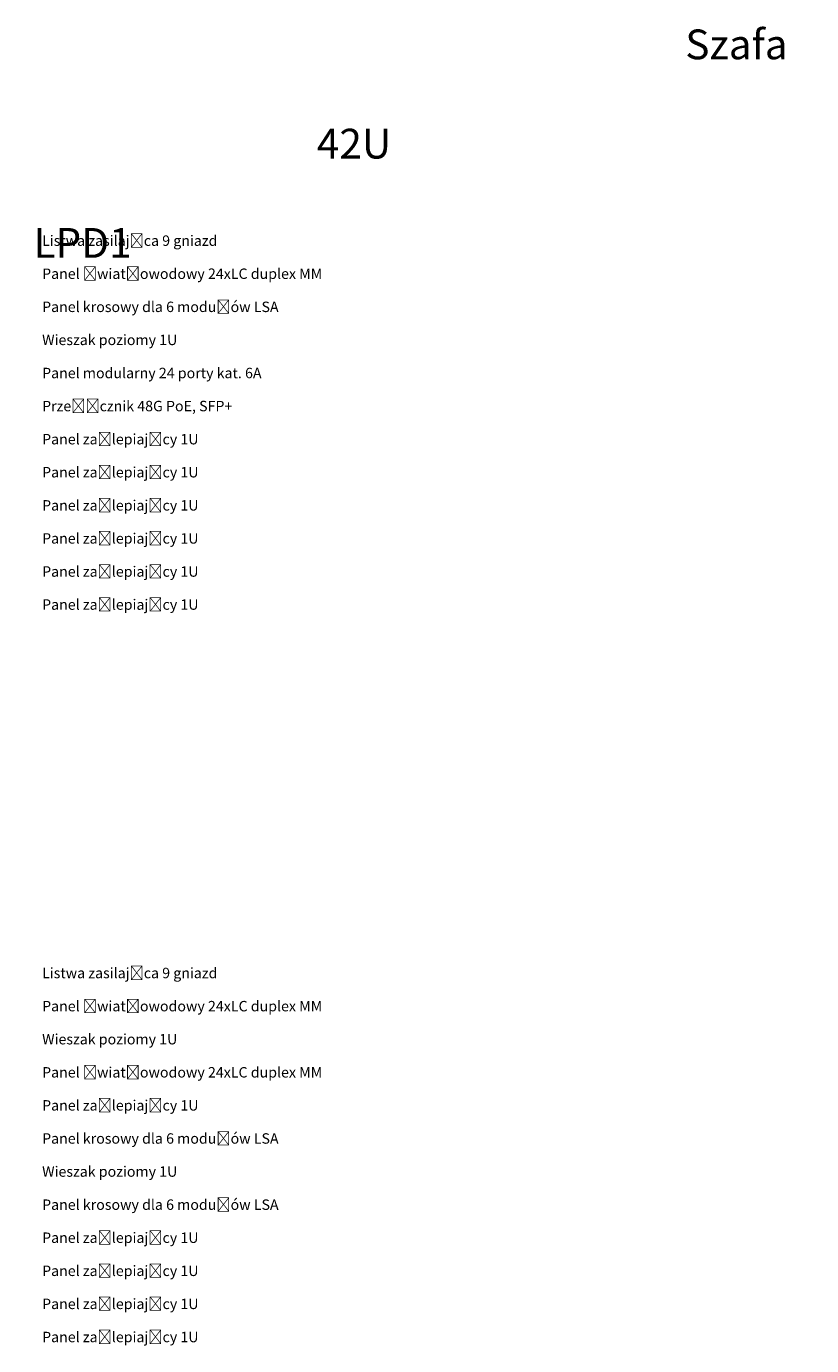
# Model space of a CAD drawing. Header units: millimetres. Extents: x 94562 to 148980, y -25377 to 3008.
# Tile 107 of 140: x 103620 to 104676, y -22541 to -20769. Entities that reach past the tile are written whole.
import ezdxf

# ---------------------------------------------------------------- set-up
doc = ezdxf.new("R2010")
doc.units = ezdxf.units.MM
doc.layers.add('tt_opis', color=30, linetype='Continuous')
doc.styles.add('_LANSTER_01', font='romans.shx')
doc.styles.add('Style-WORKING_1250', font='WORKING_1250.shx')

msp = doc.modelspace()

# ---------------------------------------------------------------- texts
at = {"layer": 'tt_opis'}
for s, width, gutter_width, heights, insert, char_height, attachment_point, style in [('\\pi91.52292;Szafa stojąca\\P\\pi79.14197;42U 800x1000\\P\\pi69.61816;LPD1 (szafa 2)', 592.57, 12.5, [209.4], (100845.2, -20773.1), 40, 1, 'Style-WORKING_1250'), ('\\pi90.38609;Szafa wisząca\\P\\pi108.48133;12U 610x610\\P\\pi229.43371;LPD2', 597.915, 12.5, [173.3], (102998.8, -20782.3), 40, 1, 'Style-WORKING_1250'), ('\\A1;{\\Fsimplex|c238;Listwa zasilająca 9 gniazd}', 815.81, 60, [0], (103641.6, -21056.8), 14, 4, '_LANSTER_01'), ('\\A1;{\\Fsimplex|c238;Panel światłowodowy 24xLC duplex MM}', 815.81, 60, [0], (103641.6, -21101.2), 14, 4, '_LANSTER_01'), ('\\A1;{\\Fsimplex|c238;Panel krosowy dla 6 modułów LSA}', 815.81, 60, [0], (103641.6, -21145.7), 14, 4, '_LANSTER_01'), ('\\A1;{\\Fsimplex|c238;Wieszak poziomy 1U}', 815.81, 60, [0], (103641.6, -21190.1), 14, 4, '_LANSTER_01'), ('\\A1;{\\Fsimplex|c238;Panel modularny 24 porty kat. 6A }', 815.81, 60, [0], (103641.6, -21234.6), 14, 4, '_LANSTER_01'), ('\\A1;{\\Fsimplex|c238;Przełącznik 48G PoE, SFP+}', 815.81, 60, [0], (103641.6, -21279), 14, 4, '_LANSTER_01'), ('\\A1;{\\Fsimplex|c238;Panel zaślepiający 1U}', 815.81, 60, [0], (103641.6, -21323.5), 14, 4, '_LANSTER_01'), ('\\A1;{\\Fsimplex|c238;Panel zaślepiający 1U}', 815.81, 60, [0], (103641.6, -21367.9), 14, 4, '_LANSTER_01'), ('\\A1;{\\Fsimplex|c238;Panel zaślepiający 1U}', 815.81, 60, [0], (103641.6, -21412.4), 14, 4, '_LANSTER_01'), ('\\A1;{\\Fsimplex|c238;Panel zaślepiający 1U}', 815.81, 60, [0], (103641.6, -21456.8), 14, 4, '_LANSTER_01'), ('\\A1;{\\Fsimplex|c238;Panel zaślepiający 1U}', 815.81, 60, [0], (103641.6, -21501.3), 14, 4, '_LANSTER_01'), ('\\A1;{\\Fsimplex|c238;Panel zaślepiający 1U}', 815.81, 60, [0], (103641.6, -21545.7), 14, 4, '_LANSTER_01'), ('\\pi90.38609;Szafa wisząca\\P\\pi108.48133;12U 610x610\\P\\pi245.62419;GPD', 597.915, 12.5, [173.3], (102998.8, -21766.3), 40, 1, 'Style-WORKING_1250'), ('\\A1;{\\Fsimplex|c238;Listwa zasilająca 9 gniazd}', 815.81, 60, [0], (103641.6, -22040.7), 14, 4, '_LANSTER_01'), ('\\A1;{\\Fsimplex|c238;Panel światłowodowy 24xLC duplex MM}', 815.81, 60, [0], (103641.6, -22085.2), 14, 4, '_LANSTER_01'), ('\\A1;{\\Fsimplex|c238;Wieszak poziomy 1U}', 815.81, 60, [0], (103641.6, -22129.6), 14, 4, '_LANSTER_01'), ('\\A1;{\\Fsimplex|c238;Panel światłowodowy 24xLC duplex MM}', 815.81, 60, [0], (103641.6, -22174.1), 14, 4, '_LANSTER_01'), ('\\A1;{\\Fsimplex|c238;Panel zaślepiający 1U}', 815.81, 60, [0], (103641.6, -22218.5), 14, 4, '_LANSTER_01'), ('\\A1;{\\Fsimplex|c238;Panel krosowy dla 6 modułów LSA}', 815.81, 60, [0], (103641.6, -22263), 14, 4, '_LANSTER_01'), ('\\A1;{\\Fsimplex|c238;Wieszak poziomy 1U}', 815.81, 60, [0], (103641.6, -22307.4), 14, 4, '_LANSTER_01'), ('\\A1;{\\Fsimplex|c238;Panel krosowy dla 6 modułów LSA}', 815.81, 60, [0], (103641.6, -22351.9), 14, 4, '_LANSTER_01'), ('\\A1;{\\Fsimplex|c238;Panel zaślepiający 1U}', 815.81, 60, [0], (103641.6, -22396.3), 14, 4, '_LANSTER_01'), ('\\A1;{\\Fsimplex|c238;Panel zaślepiający 1U}', 815.81, 60, [0], (103641.6, -22440.8), 14, 4, '_LANSTER_01'), ('\\A1;{\\Fsimplex|c238;Panel zaślepiający 1U}', 815.81, 60, [0], (103641.6, -22485.2), 14, 4, '_LANSTER_01'), ('\\A1;{\\Fsimplex|c238;Panel zaślepiający 1U}', 815.81, 60, [0], (103641.6, -22529.7), 14, 4, '_LANSTER_01')]:
    msp.add_mtext_dynamic_manual_height_columns(s, width=width, gutter_width=gutter_width, heights=heights, dxfattribs=dict(at, insert=insert, char_height=char_height, attachment_point=attachment_point, style=style))

doc.saveas('drawing.dxf')
